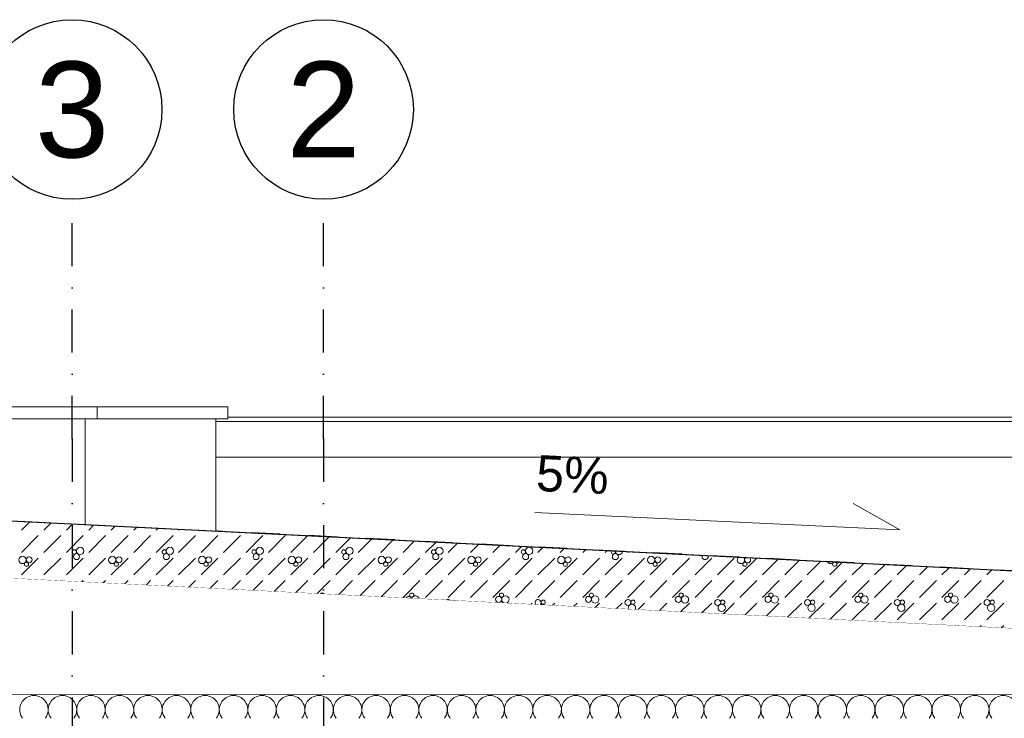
# Model space of a CAD drawing. Header units: millimetres. Extents: x 92668 to 123324, y -8921 to 14506.
# Tile 116 of 133: x 108274 to 112385, y 11589 to 14506. Entities that reach past the tile are written whole.
import ezdxf
from ezdxf.enums import TextEntityAlignment as Align

# ---------------------------------------------------------------- set-up
doc = ezdxf.new("R2010")
doc.units = ezdxf.units.MM
doc.header["$MEASUREMENT"] = 0
for name, pattern in [('Kropki i Kreski', [360, 180, -90, 0, -90]), ('Przerywana', [240, 120, -120]), ('Wipeout_Contour', [1000, 0, -1000])]:
    doc.linetypes.add(name, pattern=pattern)
for name, color, linetype in [('Nowe_A-Dach-Połacie', 7, 'Continuous'), ('Nowe_A-Dachy-Pokrycie', 7, 'Continuous'), ('Nowe_A-Kominy', 7, 'Continuous'), ('Nowe_A-Kominy płyty', 7, 'Continuous'), ('Nowe_A-Obróbki', 7, 'Continuous'), ('Nowe_A-Osi', 7, 'Continuous'), ('Nowe_A-Stropy', 7, 'Continuous'), ('Nowe_A-Wymiary-Wewnętrzne', 7, 'Continuous'), ('Nowe_A-Wymiary-Zewnętrzne', 7, 'Continuous'), ('Nowe_A-Ściany-Wewnętrzne', 7, 'Continuous'), ('Nowe_A-Ściany-Zewnętrzne', 7, 'Continuous')]:
    doc.layers.add(name, color=color, linetype=linetype)
for name, color, linetype, lineweight in [('Nowe_A-Dach-Połacie_Nr_pióra__169', 7, 'Continuous', 5), ('Nowe_A-Dach-Połacie_Nr_pióra__29', 7, 'Continuous', 25), ('Nowe_A-Dach-Połacie_Nr_pióra__49', 7, 'Continuous', 15), ('Nowe_A-Dachy-Pokrycie_Nr_pióra__1', 7, 'Continuous', 13), ('Nowe_A-Kominy płyty_Nr_pióra__89', 7, 'Continuous', 13), ('Nowe_A-Kominy_Nr_pióra__87', 7, 'Continuous', 13), ('Nowe_A-Obróbki_Nr_pióra__90', 7, 'Continuous', 13), ('Nowe_A-Osi_Nr_pióra__6', 5, 'Continuous', 13), ('Nowe_A-Stropy_Nr_pióra__174', 7, 'Continuous', 5), ('Nowe_A-Stropy_Nr_pióra__9', 7, 'Continuous', 13), ('Nowe_A-Wymiary-Wewnętrzne_Nr_pióra__46', 5, 'Continuous', 15), ('Nowe_A-Wymiary-Zewnętrzne_Nr_pióra__46', 5, 'Continuous', 15)]:
    doc.layers.add(name, color=color, linetype=linetype, lineweight=lineweight)
for name, color, linetype, lineweight, true_color in [('Nowe_A-Osi_Nr_pióra__25', 7, 'Continuous', 25, 0x40a5ff), ('Nowe_A-Wymiary-Wewnętrzne_Nr_pióra__45', 7, 'Continuous', 15, 0x40a5ff), ('Nowe_A-Wymiary-Wewnętrzne_Nr_pióra__85', 7, 'Continuous', 13, 0x80c2ff), ('Nowe_A-Wymiary-Zewnętrzne_Nr_pióra__45', 7, 'Continuous', 15, 0x40a5ff), ('Nowe_A-Wymiary-Zewnętrzne_Nr_pióra__85', 7, 'Continuous', 13, 0x80c2ff)]:
    doc.layers.add(name, color=color, linetype=linetype, lineweight=lineweight, true_color=true_color)
doc.styles.add('STYL_AUTOMATYCZNY_1', font='arial.ttf')
doc.styles.add('STYL_AUTOMATYCZNY_2', font='arial.ttf')
doc.dimstyles.new('STYL_AUTOMATYCZNY__1', dxfattribs={"dimtxt": 125, "dimasz": 47.5, "dimexe": 0.18, "dimexo": 20, "dimgap": 0, "dimtad": 1, "dimdec": 1, "dimlfac": 0.1, "dimzin": 0, "dimdsep": 46, "dimtxsty": 'STYL_AUTOMATYCZNY_2', "dimblk": 'ARROWHEAD_11', "dimblk1": 'ARROWHEAD_11', "dimblk2": 'ARROWHEAD_11', "dimcen": 0.09, "dimclrd": 256, "dimclre": 256, "dimclrt": 5, "dimadec": 1, "dimazin": 0, "dimtfac": 1, "dimtdec": 4, "dimtmove": 0, "dimatfit": 3, "dimfxl": 0, "dimtolj": 1, "dimtzin": 0, "dimarcsym": 0})

# ---------------------------------------------------------------- blocks, each defined once
blk = doc.blocks.new('ElemPrzekroju_36')
at = {"color": 254, "linetype": 'Wipeout_Contour', "lineweight": 0, "ltscale": 1276761.049359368}
blk.add_wipeout([(116766.2, 12679.3), (109092.6, 12679.3), (109092.6, 12372.3), (116817.6, 11986), (116817.6, 12240), (116807.6, 12240), (116807.6, 12740), (116786.3, 12740), (116766.1, 12697.5), (116772.7, 12697.5), (116774.5, 12696.7)], dxfattribs=at).dxf.layer = 'Nowe_A-Ściany-Zewnętrzne'
blk = doc.blocks.new('*X53')
at = {"layer": 'Nowe_A-Stropy_Nr_pióra__174', "color": 7, "linetype": 'Continuous', "lineweight": 5}
for centre, start, end in [((108333.3, 11624.5), 90, 216.8699), ((108333.3, 11624.5), 323.1301, 90), ((108452.4, 11624.5), 90, 216.8699), ((108452.4, 11624.5), 323.1301, 90), ((108571.4, 11624.5), 90, 216.8699), ((108571.4, 11624.5), 323.1301, 90), ((108690.5, 11624.5), 90, 216.8699), ((108690.5, 11624.5), 323.1301, 90), ((108809.5, 11624.5), 90, 216.8699), ((108809.5, 11624.5), 323.1301, 90), ((108928.6, 11624.5), 90, 216.8699), ((108928.6, 11624.5), 323.1301, 90), ((109047.6, 11624.5), 90, 216.8699), ((109047.6, 11624.5), 323.1301, 90), ((109166.7, 11624.5), 90, 216.8699), ((109166.7, 11624.5), 323.1301, 90), ((109285.7, 11624.5), 90, 216.8699), ((109285.7, 11624.5), 323.1301, 90), ((109404.8, 11624.5), 90, 216.8699), ((109404.8, 11624.5), 323.1301, 90), ((109523.8, 11624.5), 90, 216.8699), ((109523.8, 11624.5), 323.1301, 90), ((109642.9, 11624.5), 90, 216.8699), ((109642.9, 11624.5), 323.1301, 90), ((109761.9, 11624.5), 90, 216.8699), ((109761.9, 11624.5), 323.1301, 90), ((109881, 11624.5), 90, 216.8699), ((109881, 11624.5), 323.1301, 90), ((110000, 11624.5), 90, 216.8699), ((110000, 11624.5), 323.1301, 90), ((110119, 11624.5), 90, 216.8699), ((110119, 11624.5), 323.1301, 90), ((110238.1, 11624.5), 90, 216.8699), ((110238.1, 11624.5), 323.1301, 90), ((110357.1, 11624.5), 90, 216.8699), ((110357.1, 11624.5), 323.1301, 90), ((110476.2, 11624.5), 90, 216.8699), ((110476.2, 11624.5), 323.1301, 90), ((110595.2, 11624.5), 90, 216.8699), ((110595.2, 11624.5), 323.1301, 90), ((110714.3, 11624.5), 90, 216.8699), ((110714.3, 11624.5), 323.1301, 90), ((110833.3, 11624.5), 90, 216.8699), ((110833.3, 11624.5), 323.1301, 90), ((110952.4, 11624.5), 90, 216.8699), ((110952.4, 11624.5), 323.1301, 90), ((111071.4, 11624.5), 90, 216.8699), ((111071.4, 11624.5), 323.1301, 90), ((111190.5, 11624.5), 90, 216.8699), ((111190.5, 11624.5), 323.1301, 90), ((111309.5, 11624.5), 90, 216.8699), ((111309.5, 11624.5), 323.1301, 90), ((111428.6, 11624.5), 90, 216.8699), ((111428.6, 11624.5), 323.1301, 90), ((111547.6, 11624.5), 90, 216.8699), ((111547.6, 11624.5), 323.1301, 90), ((111666.7, 11624.5), 90, 216.8699), ((111666.7, 11624.5), 323.1301, 90), ((111785.7, 11624.5), 90, 216.8699), ((111785.7, 11624.5), 323.1301, 90), ((111904.8, 11624.5), 90, 216.8699), ((111904.8, 11624.5), 323.1301, 90), ((112023.8, 11624.5), 90, 216.8699), ((112023.8, 11624.5), 323.1301, 90), ((112142.9, 11624.5), 90, 216.8699), ((112142.9, 11624.5), 323.1301, 90), ((112261.9, 11624.5), 90, 216.8699), ((112261.9, 11624.5), 323.1301, 90), ((112381, 11624.5), 90, 216.8699), ((112381, 11624.5), 323.1301, 90)]:
    blk.add_arc(centre, 59.5, start, end, dxfattribs=at)
blk = doc.blocks.new('ElemPrzekroju_39')
at = {"layer": 'Nowe_A-Stropy_Nr_pióra__9', "color": 7, "linetype": 'Continuous', "lineweight": 13}
blk.add_line((116807.6, 11690), (99277.6, 11690), dxfattribs=at)
at = {"layer": 'Nowe_A-Stropy', "lineweight": 0}
blk.add_blockref('*X53', (0, 0), dxfattribs=at)
blk = doc.blocks.new('*X60')
at = {"layer": 'Nowe_A-Dach-Połacie', "linetype": 'Continuous', "lineweight": 0, "true_color": 0x000000}
for points in [[(108156, 12419.1), (108155.9, 12417.6), (108305.7, 12410.1), (108305.8, 12411.6)], [(108455.6, 12404.1), (108455.6, 12402.6), (108605.4, 12395.1), (108605.4, 12396.6)], [(108755.3, 12389.2), (108755.2, 12387.7), (108905, 12380.2), (108905.1, 12381.7)], [(109054.9, 12374.2), (109054.8, 12372.7), (109204.6, 12365.2), (109204.7, 12366.7)], [(109354.5, 12359.2), (109354.4, 12357.7), (109504.2, 12350.2), (109504.3, 12351.7)], [(109654.1, 12344.2), (109654.1, 12342.7), (109803.9, 12335.2), (109803.9, 12336.7)], [(109953.8, 12329.2), (109953.7, 12327.7), (110103.5, 12320.2), (110103.6, 12321.7)], [(110253.4, 12314.2), (110253.3, 12312.8), (110403.1, 12305.3), (110403.2, 12306.8)], [(110553, 12299.3), (110552.9, 12297.8), (110702.8, 12290.3), (110702.8, 12291.8)], [(110852.6, 12284.3), (110852.6, 12282.8), (111002.4, 12275.3), (111002.5, 12276.8)], [(111152.3, 12269.3), (111152.2, 12267.8), (111302, 12260.3), (111302.1, 12261.8)], [(111451.9, 12254.3), (111451.8, 12252.8), (111601.6, 12245.3), (111601.7, 12246.8)], [(111751.5, 12239.3), (111751.4, 12237.8), (111901.3, 12230.4), (111901.3, 12231.9)], [(112051.1, 12224.4), (112051.1, 12222.9), (112200.9, 12215.4), (112201, 12216.9)], [(112350.8, 12209.4), (112350.7, 12207.9), (112500.5, 12200.4), (112500.6, 12201.9)]]:
    blk.add_hatch(color=18, dxfattribs=at).paths.add_polyline_path(points)
blk = doc.blocks.new('*X61')
at = {"layer": 'Nowe_A-Dach-Połacie_Nr_pióra__169', "color": 7, "linetype": 'Continuous', "lineweight": 5}
for p, q in [((108281.2, 12375), (108315.9, 12409.6)), ((108375, 12375), (108405.2, 12405.2)), ((108468.8, 12375), (108494.4, 12400.7)), ((108562.5, 12375), (108583.7, 12396.2)), ((108656.2, 12375), (108673, 12391.8)), ((108750, 12375), (108762.3, 12387.3)), ((108843.8, 12375), (108851.6, 12382.8)), ((108937.5, 12375), (108940.9, 12378.4)), ((108281.2, 12281.2), (108351.6, 12351.6)), ((108375, 12281.2), (108445.3, 12351.6)), ((108468.8, 12281.2), (108539.1, 12351.6)), ((108562.5, 12281.2), (108632.8, 12351.6)), ((108656.2, 12281.2), (108726.6, 12351.6)), ((108750, 12281.2), (108820.3, 12351.6)), ((108843.8, 12281.2), (108914.1, 12351.6)), ((108937.5, 12281.2), (109007.8, 12351.6)), ((109031.2, 12281.2), (109101.6, 12351.6)), ((109125, 12281.2), (109195.3, 12351.6)), ((109218.8, 12281.2), (109289.1, 12351.6)), ((109312.5, 12281.2), (109382.8, 12351.6)), ((109406.2, 12281.2), (109476.6, 12351.6)), ((109500, 12281.2), (109565.9, 12347.1)), ((109593.8, 12281.2), (109655.2, 12342.7)), ((109687.5, 12281.2), (109744.4, 12338.2)), ((109781.2, 12281.2), (109833.7, 12333.7)), ((109875, 12281.2), (109923, 12329.3)), ((109968.8, 12281.2), (110012.3, 12324.8)), ((110062.5, 12281.2), (110101.6, 12320.3)), ((110156.2, 12281.2), (110190.9, 12315.9)), ((110250, 12281.2), (110280.2, 12311.4)), ((110343.8, 12281.2), (110369.4, 12306.9)), ((110437.5, 12281.2), (110458.7, 12302.5)), ((110531.2, 12281.2), (110548, 12298)), ((110625, 12281.2), (110637.3, 12293.6)), ((108281.2, 12187.5), (108351.6, 12257.8)), ((108375, 12187.5), (108445.3, 12257.8)), ((108468.8, 12187.5), (108539.1, 12257.8)), ((108562.5, 12187.5), (108632.8, 12257.8)), ((108656.2, 12187.5), (108726.6, 12257.8)), ((108750, 12187.5), (108820.3, 12257.8)), ((108843.8, 12187.5), (108914.1, 12257.8)), ((108937.5, 12187.5), (109007.8, 12257.8)), ((109031.2, 12187.5), (109101.6, 12257.8)), ((109125, 12187.5), (109195.3, 12257.8)), ((109218.8, 12187.5), (109289.1, 12257.8)), ((109312.5, 12187.5), (109382.8, 12257.8)), ((109406.2, 12187.5), (109476.6, 12257.8)), ((109500, 12187.5), (109570.3, 12257.8)), ((109593.8, 12187.5), (109664.1, 12257.8)), ((109687.5, 12187.5), (109757.8, 12257.8)), ((109781.2, 12187.5), (109851.6, 12257.8)), ((109875, 12187.5), (109945.3, 12257.8)), ((109968.8, 12187.5), (110039.1, 12257.8)), ((110062.5, 12187.5), (110132.8, 12257.8)), ((110156.2, 12187.5), (110226.6, 12257.8)), ((110250, 12187.5), (110320.3, 12257.8)), ((110343.8, 12187.5), (110414.1, 12257.8)), ((110437.5, 12187.5), (110507.8, 12257.8)), ((110531.2, 12187.5), (110601.6, 12257.8)), ((110625, 12187.5), (110695.3, 12257.8)), ((110718.8, 12281.2), (110726.6, 12289.1)), ((110718.8, 12187.5), (110789.1, 12257.8)), ((110812.5, 12281.2), (110815.9, 12284.6)), ((110812.5, 12187.5), (110882.8, 12257.8)), ((110906.2, 12187.5), (110976.6, 12257.8)), ((111000, 12187.5), (111070.3, 12257.8)), ((111093.8, 12187.5), (111164.1, 12257.8)), ((111187.5, 12187.5), (111257.8, 12257.8)), ((111281.2, 12187.5), (111351.6, 12257.8)), ((111375, 12187.5), (111440.9, 12253.4)), ((111468.8, 12187.5), (111530.2, 12248.9)), ((111562.5, 12187.5), (111619.4, 12244.4)), ((111656.2, 12187.5), (111708.7, 12240)), ((111750, 12187.5), (111798, 12235.5)), ((111843.8, 12187.5), (111887.3, 12231.1)), ((111937.5, 12187.5), (111976.6, 12226.6)), ((112031.2, 12187.5), (112065.9, 12222.1)), ((112125, 12187.5), (112155.2, 12217.7)), ((112218.8, 12187.5), (112244.4, 12213.2)), ((112312.5, 12187.5), (112333.7, 12208.7)), ((108444.2, 12162.9), (108445.3, 12164.1)), ((108533.4, 12158.4), (108539.1, 12164.1)), ((108622.7, 12154), (108632.8, 12164.1)), ((108712, 12149.5), (108726.6, 12164.1)), ((108801.3, 12145.1), (108820.3, 12164.1)), ((108890.6, 12140.6), (108914.1, 12164.1)), ((108979.9, 12136.1), (109007.8, 12164.1)), ((109069.2, 12131.7), (109101.6, 12164.1)), ((109158.4, 12127.2), (109195.3, 12164.1)), ((109247.7, 12122.7), (109289.1, 12164.1)), ((109337, 12118.3), (109382.8, 12164.1)), ((109426.3, 12113.8), (109476.6, 12164.1)), ((109515.6, 12109.3), (109570.3, 12164.1)), ((109604.9, 12104.9), (109664.1, 12164.1)), ((109694.2, 12100.4), (109757.8, 12164.1)), ((109783.4, 12095.9), (109851.6, 12164.1)), ((109875, 12093.8), (109945.3, 12164.1)), ((109968.8, 12093.8), (110039.1, 12164.1)), ((110062.5, 12093.8), (110132.8, 12164.1)), ((110156.2, 12093.8), (110226.6, 12164.1)), ((110250, 12093.8), (110320.3, 12164.1)), ((110343.8, 12093.8), (110414.1, 12164.1)), ((110437.5, 12093.8), (110507.8, 12164.1)), ((110531.2, 12093.8), (110601.6, 12164.1)), ((110625, 12093.8), (110695.3, 12164.1)), ((110718.8, 12093.8), (110789.1, 12164.1)), ((110812.5, 12093.8), (110882.8, 12164.1)), ((110906.2, 12093.8), (110976.6, 12164.1)), ((111000, 12093.8), (111070.3, 12164.1)), ((111093.8, 12093.8), (111164.1, 12164.1)), ((111187.5, 12093.8), (111257.8, 12164.1)), ((111281.2, 12093.8), (111351.6, 12164.1)), ((111375, 12093.8), (111445.3, 12164.1)), ((111468.8, 12093.8), (111539.1, 12164.1)), ((111562.5, 12093.8), (111632.8, 12164.1)), ((111656.2, 12093.8), (111726.6, 12164.1)), ((111750, 12093.8), (111820.3, 12164.1)), ((111843.8, 12093.8), (111914.1, 12164.1)), ((111937.5, 12093.8), (112007.8, 12164.1)), ((112031.2, 12093.8), (112101.6, 12164.1)), ((112125, 12093.8), (112195.3, 12164.1)), ((112218.8, 12093.8), (112289.1, 12164.1)), ((112312.5, 12093.8), (112382.8, 12164.1)), ((110319.2, 12069.2), (110320.3, 12070.3)), ((110408.4, 12064.7), (110414.1, 12070.3)), ((110497.7, 12060.2), (110507.8, 12070.3)), ((110587, 12055.8), (110601.6, 12070.3)), ((110676.3, 12051.3), (110695.3, 12070.3)), ((110765.6, 12046.8), (110789.1, 12070.3)), ((110854.9, 12042.4), (110882.8, 12070.3)), ((110944.2, 12037.9), (110976.6, 12070.3)), ((111033.4, 12033.4), (111070.3, 12070.3)), ((111122.7, 12029), (111164.1, 12070.3)), ((111212, 12024.5), (111257.8, 12070.3)), ((111301.3, 12020.1), (111351.6, 12070.3)), ((111390.6, 12015.6), (111445.3, 12070.3)), ((111479.9, 12011.1), (111539.1, 12070.3)), ((111569.2, 12006.7), (111632.8, 12070.3)), ((111658.4, 12002.2), (111726.6, 12070.3)), ((111750, 12000), (111820.3, 12070.3)), ((111843.8, 12000), (111914.1, 12070.3)), ((111937.5, 12000), (112007.8, 12070.3)), ((112031.2, 12000), (112101.6, 12070.3)), ((112125, 12000), (112195.3, 12070.3)), ((112218.8, 12000), (112289.1, 12070.3)), ((112312.5, 12000), (112382.8, 12070.3)), ((112194.2, 11975.4), (112195.3, 11976.6)), ((112283.4, 11970.9), (112289.1, 11976.6)), ((112372.7, 11966.5), (112382.8, 11976.6))]:
    blk.add_line(p, q, dxfattribs=at)
for centre, radius in [((108526.1, 12287.7), 15.3), ((108901.1, 12287.7), 15.3), ((109276.1, 12287.7), 15.3), ((109651.1, 12287.7), 15.3), ((110026.1, 12287.7), 15.3), ((110401.1, 12287.7), 15.3), ((108285.5, 12249.9), 15.3), ((108313.4, 12250.6), 12.6), ((108502.2, 12283.7), 8.88), ((108511.1, 12264.2), 12.6), ((108660.5, 12249.9), 15.3), ((108688.4, 12250.6), 12.6), ((108877.2, 12283.7), 8.88), ((108886.1, 12264.2), 12.6), ((109035.5, 12249.9), 15.3), ((109063.4, 12250.6), 12.6), ((109252.2, 12283.7), 8.88), ((109261.1, 12264.2), 12.6), ((109410.5, 12249.9), 15.3), ((109438.4, 12250.6), 12.6), ((109627.2, 12283.7), 8.88), ((109636.1, 12264.2), 12.6), ((109785.5, 12249.9), 15.3), ((109813.4, 12250.6), 12.6), ((110002.2, 12283.7), 8.88), ((110011.1, 12264.2), 12.6), ((110160.5, 12249.9), 15.3), ((110188.4, 12250.6), 12.6), ((110377.2, 12283.7), 8.88), ((110386.1, 12264.2), 12.6), ((110535.5, 12249.9), 15.3), ((110563.4, 12250.6), 12.6), ((110761.1, 12264.2), 12.6), ((110910.5, 12249.9), 15.3), ((110938.4, 12250.6), 12.6), ((108302.2, 12232.3), 8.88), ((108677.2, 12232.3), 8.88), ((109052.2, 12232.3), 8.88), ((109427.2, 12232.3), 8.88), ((109802.2, 12232.3), 8.88), ((110177.2, 12232.3), 8.88), ((110552.2, 12232.3), 8.88), ((110927.2, 12232.3), 8.88), ((111302.2, 12232.3), 8.88), ((111677.2, 12232.3), 8.88), ((109910.8, 12103.1), 8.88), ((110273.9, 12085.3), 12.6), ((110285.8, 12103.1), 8.88), ((110648.9, 12085.3), 12.6), ((110660.8, 12103.1), 8.88), ((110676.9, 12084.9), 15.3), ((111023.9, 12085.3), 12.6), ((111035.8, 12103.1), 8.88), ((111051.9, 12084.9), 15.3), ((111398.9, 12085.3), 12.6), ((111410.8, 12103.1), 8.88), ((111426.9, 12084.9), 15.3), ((111773.9, 12085.3), 12.6), ((111785.8, 12103.1), 8.88), ((111801.9, 12084.9), 15.3), ((112148.9, 12085.3), 12.6), ((112160.8, 12103.1), 8.88), ((112176.9, 12084.9), 15.3), ((110459.8, 12073.7), 8.88), ((110813.4, 12072.3), 12.6), ((110834.8, 12073.7), 8.88), ((111188.4, 12072.3), 12.6), ((111205.1, 12049.9), 15.3), ((111209.8, 12073.7), 8.88), ((111563.4, 12072.3), 12.6), ((111580.1, 12049.9), 15.3), ((111584.8, 12073.7), 8.88), ((111938.4, 12072.3), 12.6), ((111955.1, 12049.9), 15.3), ((111959.8, 12073.7), 8.88), ((112313.4, 12072.3), 12.6), ((112330.1, 12049.9), 15.3), ((112334.8, 12073.7), 8.88)]:
    blk.add_circle(centre, radius, dxfattribs=at)
for centre, radius, start, end in [((110752.2, 12283.7), 8.88, 149.5235, 24.7517), ((110776.1, 12287.7), 15.3, 181.3899, 352.8853), ((111136.1, 12264.2), 12.6, 156.7284, 17.5467), ((111285.5, 12249.9), 15.3, 129.926, 44.3492), ((111313.4, 12250.6), 12.6, 130.6831, 43.5921), ((111660.5, 12249.9), 15.3, 206.5464, 327.7288), ((111688.4, 12250.6), 12.6, 226.7423, 307.5328), ((109535.8, 12103.1), 8.88, 33.1084, 141.1668), ((109898.9, 12085.3), 12.6, 19.7978, 154.4774), ((109926.9, 12084.9), 15.3, 11.9278, 162.3474), ((110301.9, 12084.9), 15.3, 281.2957, 252.9795), ((110063.4, 12072.3), 12.6, 47.0304, 127.2448), ((110084.8, 12073.7), 8.88, 51.2703, 123.0049), ((110438.4, 12072.3), 12.6, 310.9526, 223.3226), ((110455.1, 12049.9), 15.3, 51.9137, 122.3615), ((110830.1, 12049.9), 15.3, 333.0583, 201.2169)]:
    blk.add_arc(centre, radius, start, end, dxfattribs=at)
blk = doc.blocks.new('ElemPrzekroju_43')
at = {"layer": 'Nowe_A-Dach-Połacie_Nr_pióra__29', "color": 7, "linetype": 'Przerywana', "lineweight": 25}
blk.add_line((108042.6, 12424.8), (116807.6, 11986.5), dxfattribs=at)
at = {"layer": 'Nowe_A-Dach-Połacie_Nr_pióra__29', "color": 7, "linetype": 'Continuous', "lineweight": 25}
blk.add_line((108042.6, 12423.3), (117377.6, 11956.5), dxfattribs=at)
at = {"layer": 'Nowe_A-Dach-Połacie_Nr_pióra__49', "color": 7, "linetype": 'Continuous', "lineweight": 15}
blk.add_line((108042.6, 12183), (117377.6, 11716.2), dxfattribs=at)
at = {"layer": 'Nowe_A-Dach-Połacie', "lineweight": 0}
for name in ['*X61', '*X60']:
    blk.add_blockref(name, (0, 0), dxfattribs=at)
blk = doc.blocks.new('ElemPrzekroju_191')
at = {"color": 254, "linetype": 'Wipeout_Contour', "lineweight": 0, "ltscale": 675667.851239}
blk.add_wipeout([(109092.6, 12840), (109092.6, 12827.9), (117355.7, 12827.9), (117430.4, 12846.4), (109142.6, 12846.4), (109142.6, 12840)], dxfattribs=at).dxf.layer = 'Nowe_A-Obróbki'
at = {"color": 254, "linetype": 'Wipeout_Contour', "lineweight": 0, "ltscale": 454569.850648}
blk.add_wipeout([(109092.6, 12679.3), (116754.8, 12679.3), (116754.8, 12827.9), (109092.6, 12827.9)], dxfattribs=at).dxf.layer = 'Nowe_A-Obróbki'
at = {"layer": 'Nowe_A-Obróbki_Nr_pióra__90', "color": 7, "linetype": 'Continuous', "lineweight": 13}
for p, q in [((116754.8, 12827.9), (109092.6, 12827.9)), ((117430.4, 12846.4), (109142.6, 12846.4)), ((116754.8, 12679.3), (109092.6, 12679.3))]:
    blk.add_line(p, q, dxfattribs=at)
blk = doc.blocks.new('ElemPrzekroju_208')
at = {"color": 254, "linetype": 'Wipeout_Contour', "lineweight": 0, "ltscale": 438195.460622}
blk.add_wipeout([(108547.6, 12840), (108547.6, 12399.5), (109092.6, 12372.3), (109092.6, 12840)], dxfattribs=at).dxf.layer = 'Nowe_A-Kominy'
at = {"layer": 'Nowe_A-Kominy_Nr_pióra__87', "color": 7, "linetype": 'Continuous', "lineweight": 13}
blk.add_line((109092.6, 12372.3), (109092.6, 12840), dxfattribs=at)
blk = doc.blocks.new('ElemPrzekroju_210')
at = {"color": 254, "linetype": 'Wipeout_Contour', "lineweight": 0, "ltscale": 437095.955403}
blk.add_wipeout([(108547.6, 12840), (108537.6, 12840), (108537.6, 12400), (108547.6, 12399.5)], dxfattribs=at).dxf.layer = 'Nowe_A-Kominy'
at = {"layer": 'Nowe_A-Kominy_Nr_pióra__87', "color": 7, "linetype": 'Continuous', "lineweight": 13}
blk.add_line((108547.6, 12840), (108547.6, 12399.5), dxfattribs=at)
blk = doc.blocks.new('ElemPrzekroju_211')
at = {"color": 254, "linetype": 'Wipeout_Contour', "lineweight": 0, "ltscale": 543067.933586}
blk.add_wipeout([(107148, 12380.1), (108042.6, 12424.8), (108537.6, 12400), (108537.6, 12840), (107148, 12840)], dxfattribs=at).dxf.layer = 'Nowe_A-Kominy'
blk = doc.blocks.new('ElemPrzekroju_230')
at = {"color": 254, "linetype": 'Wipeout_Contour', "lineweight": 0, "ltscale": 434508.421695}
blk.add_wipeout([(107127.5, 12890), (107127.5, 12840), (108597.6, 12840), (108597.6, 12890)], dxfattribs=at).dxf.layer = 'Nowe_A-Kominy płyty'
at = {"layer": 'Nowe_A-Kominy płyty_Nr_pióra__89', "color": 7, "linetype": 'Continuous', "lineweight": 13}
blk.add_line((107127.5, 12840), (107127.5, 12890), dxfattribs=at)
at = {"color": 254, "linetype": 'Wipeout_Contour', "lineweight": 0, "ltscale": 438510.366449}
blk.add_wipeout([(108597.6, 12890), (108597.6, 12840), (109142.6, 12840), (109142.6, 12890)], dxfattribs=at).dxf.layer = 'Nowe_A-Kominy płyty'
at = {"layer": 'Nowe_A-Kominy płyty_Nr_pióra__89', "color": 7, "linetype": 'Continuous', "lineweight": 13}
for p, q in [((107127.5, 12890), (108597.6, 12890)), ((108597.6, 12840), (108597.6, 12890)), ((108597.6, 12890), (109142.6, 12890)), ((109142.6, 12840), (109142.6, 12890)), ((107127.5, 12840), (108597.6, 12840)), ((108597.6, 12840), (109142.6, 12840))]:
    blk.add_line(p, q, dxfattribs=at)
blk = doc.blocks.new('ElemPrzekroju_231')
at = {"color": 254, "linetype": 'Wipeout_Contour', "lineweight": 0, "ltscale": 543448.207604}
blk.add_wipeout([(99277.6, 11690), (116807.6, 11690), (116807.6, 11744.7), (108042.6, 12183), (99277.6, 11744.7)], dxfattribs=at).dxf.layer = 'Nowe_A-Ściany-Wewnętrzne'
blk = doc.blocks.new('Standardowy znacznik osi[3]', base_point=(108492.6, 13756))
at = {"layer": 'Nowe_A-Osi_Nr_pióra__25', "color": 161, "linetype": 'Kropki i Kreski', "lineweight": 25, "true_color": 0x40a5ff}
for q in [(108492.6, 13756), (108492.6, -1000)]:
    blk.add_line((108492.6, 12756), q, dxfattribs=at)
at = {"layer": 'Nowe_A-Osi_Nr_pióra__25', "color": 161, "linetype": 'Continuous', "lineweight": 25, "true_color": 0x40a5ff}
blk.add_circle((108492.6, 14131), 375, dxfattribs=at)
at = {"layer": 'Nowe_A-Osi_Nr_pióra__25', "color": 161, "linetype": 'Kropki i Kreski', "lineweight": 25, "true_color": 0x40a5ff}
blk.add_point((108492.6, 12756), dxfattribs=at)
blk.add_point((108492.6, 12756), dxfattribs=at)
at = {"layer": 'Nowe_A-Osi_Nr_pióra__6', "color": 5, "lineweight": 13, "style": 'STYL_AUTOMATYCZNY_1'}
for tag, p in [('AC_MarkerText_1_0', (108492.6, 14331)), ('AC_MarkerText_1_1', (108492.6, -2175))]:
    blk.add_attdef(tag, text='', height=400, rotation=360, dxfattribs=at).set_placement(p, align=Align.TOP_CENTER)
blk = doc.blocks.new('Standardowy znacznik osi[4]', base_point=(109542.6, 13756))
at = {"layer": 'Nowe_A-Osi_Nr_pióra__25', "color": 161, "linetype": 'Kropki i Kreski', "lineweight": 25, "true_color": 0x40a5ff}
for q in [(109542.6, 13756), (109542.6, -1000)]:
    blk.add_line((109542.6, 12756), q, dxfattribs=at)
at = {"layer": 'Nowe_A-Osi_Nr_pióra__25', "color": 161, "linetype": 'Continuous', "lineweight": 25, "true_color": 0x40a5ff}
blk.add_circle((109542.6, 14131), 375, dxfattribs=at)
at = {"layer": 'Nowe_A-Osi_Nr_pióra__25', "color": 161, "linetype": 'Kropki i Kreski', "lineweight": 25, "true_color": 0x40a5ff}
blk.add_point((109542.6, 12756), dxfattribs=at)
blk.add_point((109542.6, 12756), dxfattribs=at)
at = {"layer": 'Nowe_A-Osi_Nr_pióra__6', "color": 5, "lineweight": 13, "style": 'STYL_AUTOMATYCZNY_1'}
for tag, p in [('AC_MarkerText_1_0', (109542.6, 14331)), ('AC_MarkerText_1_1', (109542.6, -2175))]:
    blk.add_attdef(tag, text='', height=400, rotation=360, dxfattribs=at).set_placement(p, align=Align.TOP_CENTER)
blk = doc.blocks.new('Symbol nachylenia 27[7]', base_point=(110425.4, 12447.8))
at = {"layer": 'Nowe_A-Dachy-Pokrycie_Nr_pióra__1', "color": 7, "linetype": 'Continuous', "lineweight": 13}
for p in [(111754.3, 12485.7), (110425.4, 12447.8)]:
    blk.add_line(p, (111949.4, 12376.5), dxfattribs=at)
at = {"layer": 'Nowe_A-Dachy-Pokrycie_Nr_pióra__1', "color": 7, "lineweight": 13, "style": 'STYL_AUTOMATYCZNY_1'}
blk.add_attdef('txt', text='', height=150, rotation=357.3201, dxfattribs=at).set_placement((110425.4, 12493.8), align=Align.BOTTOM_LEFT)
blk = doc.blocks.new('*D377')
at = {"layer": 'Nowe_A-Wymiary-Wewnętrzne_Nr_pióra__45', "linetype": 'Continuous', "lineweight": 15, "true_color": 0x40a5ff}
for points in [[(116317.2, 11690), (116318.2, 11685.2), (116320.9, 11681.2), (116324.9, 11678.5), (116329.7, 11677.5), (116334.5, 11678.5), (116338.6, 11681.2), (116341.3, 11685.2), (116342.2, 11690), (116341.3, 11694.8), (116338.6, 11698.8), (116334.5, 11701.5), (116329.7, 11702.5), (116324.9, 11701.5), (116320.9, 11698.8), (116318.2, 11694.8)], [(116317.2, 11440), (116318.2, 11435.2), (116320.9, 11431.2), (116324.9, 11428.5), (116329.7, 11427.5), (116334.5, 11428.5), (116338.6, 11431.2), (116341.3, 11435.2), (116342.2, 11440), (116341.3, 11444.8), (116338.6, 11448.8), (116334.5, 11451.5), (116329.7, 11452.5), (116324.9, 11451.5), (116320.9, 11448.8), (116318.2, 11444.8)]]:
    blk.add_hatch(color=161, dxfattribs=at).paths.add_polyline_path(points)
at = {"layer": 'Nowe_A-Wymiary-Wewnętrzne_Nr_pióra__45', "color": 161, "linetype": 'Continuous', "lineweight": 15, "true_color": 0x40a5ff}
for centre in [(116329.7, 11690), (116329.7, 11440)]:
    blk.add_circle(centre, 12.5, dxfattribs=at)
at = {"layer": 'Nowe_A-Wymiary-Wewnętrzne_Nr_pióra__85', "color": 151, "linetype": 'Continuous', "lineweight": 13, "true_color": 0x80c2ff}
for p, q in [((116317.2, 11690), (116282.9, 11690)), ((116329.7, 11702.5), (116329.7, 11715)), ((116329.7, 11452.5), (116329.7, 11677.5)), ((116376.6, 11690), (116342.2, 11690)), ((116317.2, 11440), (116282.9, 11440)), ((116376.6, 11440), (116342.2, 11440))]:
    blk.add_line(p, q, dxfattribs=at)
at = {"layer": 'Nowe_A-Wymiary-Wewnętrzne_Nr_pióra__46', "color": 5, "lineweight": 15, "insert": (116304.7, 11702.5), "char_height": 125, "attachment_point": 7, "rotation": 90, "style": 'STYL_AUTOMATYCZNY_2'}
blk.add_mtext('\\A1;{\\pql;\\fArial|b0|i0|c238|p0;\\W1.000000;25,0}', dxfattribs=at)
blk = doc.blocks.new('ARROWHEAD_11')
at = {"color": 0, "linetype": 'Continuous', "lineweight": 0}
blk.add_line((0, 0), (-1, 0), dxfattribs=at)
at = {"color": 0, "linetype": 'Continuous', "lineweight": 0, "const_width": 0.25, "flags": 128}
blk.add_lwpolyline([(-0.125, 0, 1), (0.125, 0, 1)], format="xyb", close=True, dxfattribs=at)
blk = doc.blocks.new('*D410')
at = {"layer": 'Nowe_A-Wymiary-Zewnętrzne_Nr_pióra__45', "linetype": 'Continuous', "lineweight": 15, "true_color": 0x40a5ff}
for points in [[(119360.2, 11980), (119361.2, 11975.2), (119363.9, 11971.2), (119368, 11968.5), (119372.7, 11967.5), (119377.5, 11968.5), (119381.6, 11971.2), (119384.3, 11975.2), (119385.2, 11980), (119384.3, 11984.8), (119381.6, 11988.8), (119377.5, 11991.5), (119372.7, 11992.5), (119368, 11991.5), (119363.9, 11988.8), (119361.2, 11984.8)], [(119360.2, 11420), (119361.2, 11415.2), (119363.9, 11411.2), (119368, 11408.5), (119372.7, 11407.5), (119377.5, 11408.5), (119381.6, 11411.2), (119384.3, 11415.2), (119385.2, 11420), (119384.3, 11424.8), (119381.6, 11428.8), (119377.5, 11431.5), (119372.7, 11432.5), (119368, 11431.5), (119363.9, 11428.8), (119361.2, 11424.8)]]:
    blk.add_hatch(color=161, dxfattribs=at).paths.add_polyline_path(points)
at = {"layer": 'Nowe_A-Wymiary-Zewnętrzne_Nr_pióra__45', "color": 161, "linetype": 'Continuous', "lineweight": 15, "true_color": 0x40a5ff}
for centre in [(119372.7, 11980), (119372.7, 11420)]:
    blk.add_circle(centre, 12.5, dxfattribs=at)
at = {"layer": 'Nowe_A-Wymiary-Zewnętrzne_Nr_pióra__85', "color": 151, "linetype": 'Continuous', "lineweight": 13, "true_color": 0x80c2ff}
for p, q in [((119360.2, 11980), (119325.9, 11980)), ((119372.7, 11432.5), (119372.7, 11967.5)), ((119419.6, 11980), (119385.2, 11980)), ((119360.2, 11420), (119325.9, 11420)), ((119419.6, 11420), (119385.2, 11420))]:
    blk.add_line(p, q, dxfattribs=at)
at = {"layer": 'Nowe_A-Wymiary-Zewnętrzne_Nr_pióra__46', "color": 5, "lineweight": 15, "char_height": 125, "attachment_point": 7, "rotation": 90, "style": 'STYL_AUTOMATYCZNY_2'}
for s, insert in [('\\A1;{\\pql;\\fArial|b0|i0|c238|p0;\\W1.000000;26,0}', (119204, 11943.2)), ('\\A1;{\\pql;\\fArial|b0|i0|c238|p0;\\W1.000000;56,0}', (119347.7, 11533.2))]:
    blk.add_mtext(s, dxfattribs=dict(at, insert=insert))
blk = doc.blocks.new('*D411')
at = {"layer": 'Nowe_A-Wymiary-Zewnętrzne_Nr_pióra__45', "linetype": 'Continuous', "lineweight": 15, "true_color": 0x40a5ff}
for points in [[(119360.2, 12240), (119361.2, 12235.2), (119363.9, 12231.2), (119368, 12228.5), (119372.7, 12227.5), (119377.5, 12228.5), (119381.6, 12231.2), (119384.3, 12235.2), (119385.2, 12240), (119384.3, 12244.8), (119381.6, 12248.8), (119377.5, 12251.5), (119372.7, 12252.5), (119368, 12251.5), (119363.9, 12248.8), (119361.2, 12244.8)], [(119360.2, 11980), (119361.2, 11975.2), (119363.9, 11971.2), (119368, 11968.5), (119372.7, 11967.5), (119377.5, 11968.5), (119381.6, 11971.2), (119384.3, 11975.2), (119385.2, 11980), (119384.3, 11984.8), (119381.6, 11988.8), (119377.5, 11991.5), (119372.7, 11992.5), (119368, 11991.5), (119363.9, 11988.8), (119361.2, 11984.8)]]:
    blk.add_hatch(color=161, dxfattribs=at).paths.add_polyline_path(points)
at = {"layer": 'Nowe_A-Wymiary-Zewnętrzne_Nr_pióra__45', "color": 161, "linetype": 'Continuous', "lineweight": 15, "true_color": 0x40a5ff}
for centre in [(119372.7, 12240), (119372.7, 11980)]:
    blk.add_circle(centre, 12.5, dxfattribs=at)
at = {"layer": 'Nowe_A-Wymiary-Zewnętrzne_Nr_pióra__85', "color": 151, "linetype": 'Continuous', "lineweight": 13, "true_color": 0x80c2ff}
for p, q in [((119360.2, 12240), (119325.9, 12240)), ((119372.7, 11992.5), (119372.7, 12227.5)), ((119419.6, 12240), (119385.2, 12240)), ((119360.2, 11980), (119325.9, 11980)), ((119419.6, 11980), (119385.2, 11980))]:
    blk.add_line(p, q, dxfattribs=at)
blk = doc.blocks.new('*D412')
at = {"layer": 'Nowe_A-Wymiary-Zewnętrzne_Nr_pióra__45', "linetype": 'Continuous', "lineweight": 15, "true_color": 0x40a5ff}
for points in [[(119360.2, 12630), (119361.2, 12625.2), (119363.9, 12621.2), (119368, 12618.5), (119372.7, 12617.5), (119377.5, 12618.5), (119381.6, 12621.2), (119384.3, 12625.2), (119385.2, 12630), (119384.3, 12634.8), (119381.6, 12638.8), (119377.5, 12641.5), (119372.7, 12642.5), (119368, 12641.5), (119363.9, 12638.8), (119361.2, 12634.8)], [(119360.2, 12240), (119361.2, 12235.2), (119363.9, 12231.2), (119368, 12228.5), (119372.7, 12227.5), (119377.5, 12228.5), (119381.6, 12231.2), (119384.3, 12235.2), (119385.2, 12240), (119384.3, 12244.8), (119381.6, 12248.8), (119377.5, 12251.5), (119372.7, 12252.5), (119368, 12251.5), (119363.9, 12248.8), (119361.2, 12244.8)]]:
    blk.add_hatch(color=161, dxfattribs=at).paths.add_polyline_path(points)
at = {"layer": 'Nowe_A-Wymiary-Zewnętrzne_Nr_pióra__45', "color": 161, "linetype": 'Continuous', "lineweight": 15, "true_color": 0x40a5ff}
for centre in [(119372.7, 12630), (119372.7, 12240)]:
    blk.add_circle(centre, 12.5, dxfattribs=at)
at = {"layer": 'Nowe_A-Wymiary-Zewnętrzne_Nr_pióra__85', "color": 151, "linetype": 'Continuous', "lineweight": 13, "true_color": 0x80c2ff}
for p, q in [((119360.2, 12630), (119325.9, 12630)), ((119419.6, 12630), (119385.2, 12630)), ((119372.7, 12252.5), (119372.7, 12617.5)), ((119360.2, 12240), (119325.9, 12240)), ((119419.6, 12240), (119385.2, 12240))]:
    blk.add_line(p, q, dxfattribs=at)
at = {"layer": 'Nowe_A-Wymiary-Zewnętrzne_Nr_pióra__46', "color": 5, "lineweight": 15, "insert": (119347.7, 12268.2), "char_height": 125, "attachment_point": 7, "rotation": 90, "style": 'STYL_AUTOMATYCZNY_2'}
blk.add_mtext('\\A1;{\\pql;\\fArial|b0|i0|c238|p0;\\W1.000000;39,0}', dxfattribs=at)
blk = doc.blocks.new('*D413')
at = {"layer": 'Nowe_A-Wymiary-Zewnętrzne_Nr_pióra__45', "linetype": 'Continuous', "lineweight": 15, "true_color": 0x40a5ff}
for points in [[(119360.2, 12845), (119361.2, 12840.2), (119363.9, 12836.2), (119368, 12833.5), (119372.7, 12832.5), (119377.5, 12833.5), (119381.6, 12836.2), (119384.3, 12840.2), (119385.2, 12845), (119384.3, 12849.8), (119381.6, 12853.8), (119377.5, 12856.5), (119372.7, 12857.5), (119368, 12856.5), (119363.9, 12853.8), (119361.2, 12849.8)], [(119360.2, 12630), (119361.2, 12625.2), (119363.9, 12621.2), (119368, 12618.5), (119372.7, 12617.5), (119377.5, 12618.5), (119381.6, 12621.2), (119384.3, 12625.2), (119385.2, 12630), (119384.3, 12634.8), (119381.6, 12638.8), (119377.5, 12641.5), (119372.7, 12642.5), (119368, 12641.5), (119363.9, 12638.8), (119361.2, 12634.8)]]:
    blk.add_hatch(color=161, dxfattribs=at).paths.add_polyline_path(points)
at = {"layer": 'Nowe_A-Wymiary-Zewnętrzne_Nr_pióra__45', "color": 161, "linetype": 'Continuous', "lineweight": 15, "true_color": 0x40a5ff}
for centre in [(119372.7, 12845), (119372.7, 12630)]:
    blk.add_circle(centre, 12.5, dxfattribs=at)
at = {"layer": 'Nowe_A-Wymiary-Zewnętrzne_Nr_pióra__85', "color": 151, "linetype": 'Continuous', "lineweight": 13, "true_color": 0x80c2ff}
for p, q in [((119372.7, 12857.5), (119372.7, 12870)), ((119360.2, 12845), (119325.9, 12845)), ((119372.7, 12642.5), (119372.7, 12832.5)), ((119419.6, 12845), (119385.2, 12845)), ((119360.2, 12630), (119325.9, 12630)), ((119419.6, 12630), (119385.2, 12630))]:
    blk.add_line(p, q, dxfattribs=at)
at = {"layer": 'Nowe_A-Wymiary-Zewnętrzne_Nr_pióra__46', "color": 5, "lineweight": 15, "insert": (119347.7, 12857.5), "char_height": 125, "attachment_point": 7, "rotation": 90, "style": 'STYL_AUTOMATYCZNY_2'}
blk.add_mtext('\\A1;{\\pql;\\fArial|b0|i0|c238|p0;\\W1.000000;21,5}', dxfattribs=at)
blk = doc.blocks.new('*D414')
at = {"layer": 'Nowe_A-Wymiary-Zewnętrzne_Nr_pióra__45', "linetype": 'Continuous', "lineweight": 15, "true_color": 0x40a5ff}
for points in [[(119555.9, 12845), (119556.9, 12840.2), (119559.6, 12836.2), (119563.6, 12833.5), (119568.4, 12832.5), (119573.2, 12833.5), (119577.3, 12836.2), (119580, 12840.2), (119580.9, 12845), (119580, 12849.8), (119577.3, 12853.8), (119573.2, 12856.5), (119568.4, 12857.5), (119563.6, 12856.5), (119559.6, 12853.8), (119556.9, 12849.8)], [(119555.9, -450), (119556.9, -454.8), (119559.6, -458.8), (119563.6, -461.5), (119568.4, -462.5), (119573.2, -461.5), (119577.3, -458.8), (119580, -454.8), (119580.9, -450), (119580, -445.2), (119577.3, -441.2), (119573.2, -438.5), (119568.4, -437.5), (119563.6, -438.5), (119559.6, -441.2), (119556.9, -445.2)]]:
    blk.add_hatch(color=161, dxfattribs=at).paths.add_polyline_path(points)
at = {"layer": 'Nowe_A-Wymiary-Zewnętrzne_Nr_pióra__45', "color": 161, "linetype": 'Continuous', "lineweight": 15, "true_color": 0x40a5ff}
for centre in [(119568.4, 12845), (119568.4, -450)]:
    blk.add_circle(centre, 12.5, dxfattribs=at)
at = {"layer": 'Nowe_A-Wymiary-Zewnętrzne_Nr_pióra__85', "color": 151, "linetype": 'Continuous', "lineweight": 13, "true_color": 0x80c2ff}
for p, q in [((119568.4, 12857.5), (119568.4, 12870)), ((119555.9, 12845), (119521.5, 12845)), ((119568.4, -437.5), (119568.4, 12832.5)), ((119615.3, 12845), (119580.9, 12845)), ((119555.9, -450), (119521.5, -450)), ((119615.3, -450), (119580.9, -450)), ((119568.4, -475), (119568.4, -462.5))]:
    blk.add_line(p, q, dxfattribs=at)
at = {"layer": 'Nowe_A-Wymiary-Zewnętrzne_Nr_pióra__46', "color": 5, "lineweight": 15, "insert": (119543.4, 5911.5), "char_height": 125, "attachment_point": 7, "rotation": 90, "style": 'STYL_AUTOMATYCZNY_2'}
blk.add_mtext('\\A1;{\\pql;\\fArial|b0|i0|c238|p0;\\W1.000000;1\xa0329,5}', dxfattribs=at)

msp = doc.modelspace()

# ---------------------------------------------------------------- block references
at = {"layer": 'Nowe_A-Stropy', "lineweight": 0}
msp.add_blockref('ElemPrzekroju_39', (0, 0), dxfattribs=at)
at = {"layer": 'Nowe_A-Ściany-Zewnętrzne', "lineweight": 0}
msp.add_blockref('ElemPrzekroju_36', (0, 0), dxfattribs=at)

# ---------------------------------------------------------------- next in the draw order: block references
at = {"layer": 'Nowe_A-Dach-Połacie', "lineweight": 0}
msp.add_blockref('ElemPrzekroju_43', (0, 0), dxfattribs=at)
at = {"layer": 'Nowe_A-Obróbki', "lineweight": 0}
msp.add_blockref('ElemPrzekroju_191', (0, 0), dxfattribs=at)

# ---------------------------------------------------------------- next in the draw order: block references
at = {"layer": 'Nowe_A-Dachy-Pokrycie', "color": 7, "linetype": 'Continuous', "lineweight": 13}
msp.add_blockref('Symbol nachylenia 27[7]', (110425.37, 12447.82), dxfattribs=at).add_auto_attribs({'txt': '5%'})
at = {"layer": 'Nowe_A-Kominy', "lineweight": 0}
msp.add_blockref('ElemPrzekroju_208', (0, 0), dxfattribs=at)
at = {"layer": 'Nowe_A-Ściany-Wewnętrzne', "lineweight": 0}
msp.add_blockref('ElemPrzekroju_231', (0, 0), dxfattribs=at)

# ---------------------------------------------------------------- next in the draw order: block references
at = {"layer": 'Nowe_A-Kominy', "lineweight": 0}
msp.add_blockref('ElemPrzekroju_210', (0, 0), dxfattribs=at)
at = {"layer": 'Nowe_A-Osi', "color": 8, "linetype": 'Continuous', "lineweight": 13}
ref = msp.add_blockref('Standardowy znacznik osi[4]', (109542.6, 13756.05), dxfattribs=at)
ref.add_attrib('AC_MarkerText_1', '2', dxfattribs={"layer": 'Nowe_A-Osi_Nr_pióra__6', "color": 5, "lineweight": 13, "height": 400, "rotation": 360, "style": 'STYL_AUTOMATYCZNY_1'}).set_placement((109542.6, 14331.05), align=Align.TOP_CENTER)

# ---------------------------------------------------------------- next in the draw order: dimensions: what is measured, and where the dimension line sits
at = {"layer": 'Nowe_A-Wymiary-Wewnętrzne', "color": 151, "linetype": 'Continuous', "lineweight": 13, "true_color": 0x80c2ff}
dim = msp.add_linear_dim(base=(116329.73, 11690), p1=(107442.6, 11440), p2=(107442.6, 11690), angle=90, dimstyle='STYL_AUTOMATYCZNY__1', dxfattribs=at)
dim.commit()
dim.dimension.update_dxf_attribs({"geometry": '*D377', "text_midpoint": (116242.23, 11864.32), "dimtype": 160, "text_rotation": 90})
at = {"layer": 'Nowe_A-Wymiary-Zewnętrzne', "color": 151, "linetype": 'Continuous', "lineweight": 13, "true_color": 0x80c2ff}
for base, p1, p2, picture, middle in [((119372.74, 11980), (118022.6, 11420), (98707.6, 11980), '*D410', (119285.24, 11695)), ((119372.74, 12240), (98707.6, 11980), (98707.6, 12240), '*D411', (119141.49, 12105))]:
    dim = msp.add_linear_dim(base=base, p1=p1, p2=p2, angle=90, dimstyle='STYL_AUTOMATYCZNY__1', dxfattribs=at)
    dim.commit()
    dim.dimension.update_dxf_attribs({"geometry": picture, "text_midpoint": middle, "dimtype": 160, "text_rotation": 90})

# ---------------------------------------------------------------- next in the draw order: block references
at = {"layer": 'Nowe_A-Kominy', "lineweight": 0}
msp.add_blockref('ElemPrzekroju_211', (0, 0), dxfattribs=at)

# ---------------------------------------------------------------- next in the draw order: block references
at = {"layer": 'Nowe_A-Kominy płyty', "lineweight": 0}
msp.add_blockref('ElemPrzekroju_230', (0, 0), dxfattribs=at)

# ---------------------------------------------------------------- next in the draw order: dimensions: what is measured, and where the dimension line sits
at = {"layer": 'Nowe_A-Wymiary-Zewnętrzne', "color": 151, "linetype": 'Continuous', "lineweight": 13, "true_color": 0x80c2ff}
dim = msp.add_linear_dim(base=(119372.74, 12630), p1=(98707.6, 12240), p2=(98654.74, 12630), angle=90, dimstyle='STYL_AUTOMATYCZNY__1', dxfattribs=at)
dim.commit()
dim.dimension.update_dxf_attribs({"geometry": '*D412', "text_midpoint": (119285.24, 12430), "dimtype": 160, "text_rotation": 90})

# ---------------------------------------------------------------- next in the draw order: block references
at = {"layer": 'Nowe_A-Osi', "color": 8, "linetype": 'Continuous', "lineweight": 13}
ref = msp.add_blockref('Standardowy znacznik osi[3]', (108492.6, 13756.05), dxfattribs=at)
ref.add_attrib('AC_MarkerText_1', '3', dxfattribs={"layer": 'Nowe_A-Osi_Nr_pióra__6', "color": 5, "lineweight": 13, "height": 400, "rotation": 360, "style": 'STYL_AUTOMATYCZNY_1'}).set_placement((108492.6, 14331.05), align=Align.TOP_CENTER)

# ---------------------------------------------------------------- next in the draw order: dimensions: what is measured, and where the dimension line sits
at = {"layer": 'Nowe_A-Wymiary-Zewnętrzne', "color": 151, "linetype": 'Continuous', "lineweight": 13, "true_color": 0x80c2ff}
for base, p1, picture, middle in [((119372.74, 12845), (98654.74, 12630), '*D413', (119285.24, 13019.32)), ((119568.41, 12845), (98787.6, -450), '*D414', (119480.91, 6192.64))]:
    dim = msp.add_linear_dim(base=base, p1=p1, p2=(98654.74, 12845), angle=90, dimstyle='STYL_AUTOMATYCZNY__1', dxfattribs=at)
    dim.commit()
    dim.dimension.update_dxf_attribs({"geometry": picture, "text_midpoint": middle, "dimtype": 160, "text_rotation": 90})

doc.saveas('drawing.dxf')
